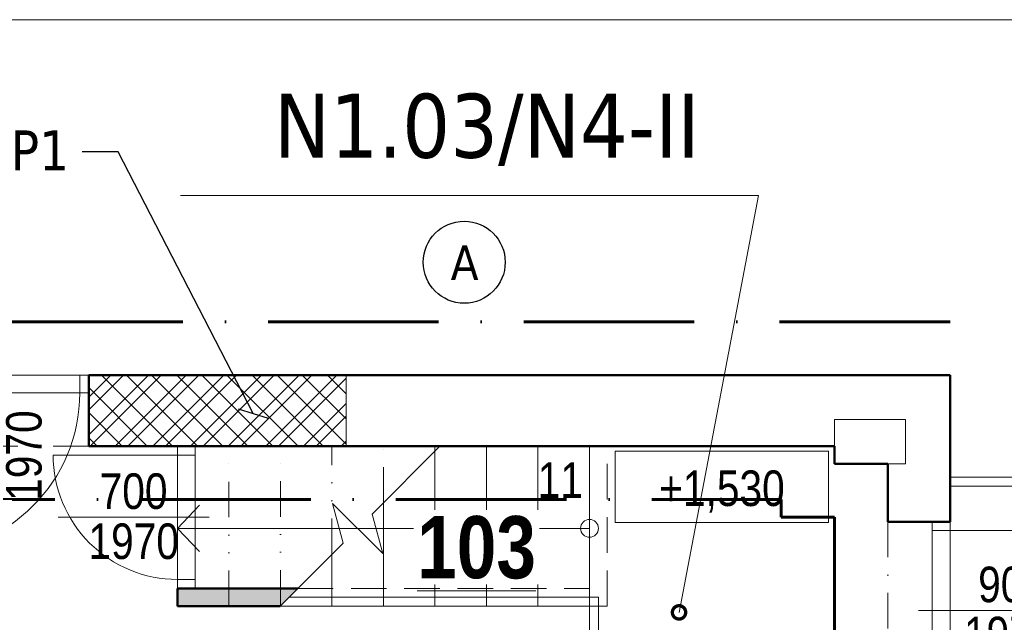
# Model space of a CAD drawing. Header units: millimetres. Extents: x 26913 to 235728, y -32666 to 132716.
# Tile 24 of 26: x 119616 to 125160, y 75251 to 78642. Entities that reach past the tile are written whole.
import ezdxf
from ezdxf.enums import TextEntityAlignment as Align

# ---------------------------------------------------------------- set-up
doc = ezdxf.new("R2010")
doc.units = ezdxf.units.MM
doc.header["$LTSCALE"] = 400
for name, pattern in [('ACAD_ISO10W100', [18, 12, -3, 0, -3]), ('DASHDOT', [1, 0.5, -0.25, 0, -0.25]), ('DASHED', [0.75, 0.5, -0.25]), ('DIVIDE', [1.25, 0.5, -0.25, 0, -0.25, 0, -0.25])]:
    doc.linetypes.add(name, pattern=pattern)
for name, color, linetype, lineweight in [('N_kce-pohled', 7, 'Continuous', 18), ('N_kce_nad_neviditelné', 7, 'DIVIDE', 18), ('N_kce_nad_viditelné', 7, 'DASHDOT', 18), ('N_kce_pod', 7, 'DASHED', 18), ('N_kóty_výškové', 7, 'Continuous', 13), ('N_popis', 7, 'Continuous', 13), ('N_popis místnosti', 7, 'Continuous', 13), ('N_tlustá', 7, 'Continuous', 50), ('N_výplně otvorů', 7, 'Continuous', 18), ('N_šrafy', 7, 'Continuous', 13), ('PBS', 1, 'ACAD_ISO10W100', 60), ('PBS - hranice úseků', 1, 'ACAD_ISO10W100', 60), ('PBS - požární odolnost', 1, 'Continuous', 30), ('S_tenká', 7, 'Continuous', 18), ('S_tlustá', 7, 'Continuous', 50)]:
    doc.layers.add(name, color=color, linetype=linetype, lineweight=lineweight)
doc.layers.add('X_pomocná', color=7, linetype='Continuous', lineweight=70, plot=False)
doc.styles.add('PBS', font='tahoma.ttf')
doc.styles.get("Standard").update_dxf_attribs({"font": 'ARIALN.TTF'})
doc.dimstyles.new('pozice', dxfattribs={"dimscale": 0, "dimtxt": 400, "dimasz": 125, "dimexe": 0.2, "dimexo": 0, "dimgap": 100, "dimtad": 0, "dimjust": 2, "dimdec": 0, "dimrnd": 5, "dimzin": 0, "dimdsep": 46, "dimtxsty": 'Standard', "dimblk": 'NONE', "dimcen": 0, "dimse1": 1, "dimse2": 1, "dimclrd": 256, "dimclre": 4, "dimclrt": 256, "dimadec": 0, "dimazin": 0, "dimtfac": 1, "dimtdec": 0, "dimtmove": 2, "dimatfit": 2, "dimldrblk": 'DOTSMALL', "dimfxl": 1, "dimtvp": 1, "dimtolj": 1, "dimtzin": 0, "dimlwd": 20, "dimarcsym": 0})
doc.dimstyles.new('pozice-dveře', dxfattribs={"dimscale": 0, "dimtxt": 0.15, "dimasz": 125, "dimexe": 0.2, "dimexo": 0, "dimgap": 0.05, "dimtad": 1, "dimjust": 1, "dimdec": 0, "dimrnd": 5, "dimzin": 0, "dimdsep": 46, "dimtxsty": 'Standard', "dimblk": 'OBLIQUE', "dimcen": 0, "dimse1": 1, "dimse2": 1, "dimclrd": 256, "dimclre": 4, "dimclrt": 256, "dimadec": 0, "dimazin": 0, "dimtfac": 1, "dimtdec": 0, "dimtmove": 0, "dimatfit": 1, "dimldrblk": 'OBLIQUE', "dimfxl": 1, "dimtvp": 1, "dimtolj": 1, "dimtzin": 0, "dimlwd": 25, "dimarcsym": 0})

# ---------------------------------------------------------------- blocks, each defined once
blk = doc.blocks.new('*U41')
at = {"ltscale": 5}
for p, q in [((43.91, 2.61), (46.4, 0)), ((46.4, 0), (0, 0)), ((43.91, -2.61), (46.4, 0))]:
    blk.add_line(p, q, dxfattribs=at)
blk.add_circle((0, 0), 1, dxfattribs=at)
blk = doc.blocks.new('*U88')
blk.add_line((0, 77.5), (0, -971.4))
at = {"linetype": 'ByBlock'}
for p, q in [((-500, 0), (-450, 0)), ((-450, 0), (-450, -100)), ((450, -100), (450, 0)), ((450, 0), (500, 0)), ((-500, -100), (-450, -100)), ((-450, -100), (-450, -1000)), ((450, -100), (500, -100))]:
    blk.add_line(p, q, dxfattribs=at)
at = {"linetype": 'Continuous'}
for p, q in [((-450, 0), (450, 0)), ((-450, -100), (450, -100))]:
    blk.add_line(p, q, dxfattribs=at)
at = {"linetype": 'ByBlock'}
blk.add_arc((-450, -100), 900, 270, 0, dxfattribs=at)
at = {"flags": 8}
blk.add_attdef('SIRKA', text='', height=100, rotation=90, dxfattribs=at).set_placement((13, -446.8), align=Align.BOTTOM_CENTER)
blk.add_attdef('VYSKA', text='', height=100, rotation=90, dxfattribs=at).set_placement((34.8, -446.5), align=Align.TOP_CENTER)
blk = doc.blocks.new('*U90')
blk.add_line((0, 77.5), (0, -771.4))
at = {"linetype": 'ByBlock'}
for p, q in [((-400, 0), (-350, 0)), ((-350, 0), (-350, -100)), ((350, -100), (350, 0)), ((350, 0), (400, 0)), ((-400, -100), (-350, -100)), ((-350, -100), (-350, -800)), ((350, -100), (400, -100))]:
    blk.add_line(p, q, dxfattribs=at)
at = {"linetype": 'Continuous'}
for p, q in [((-350, 0), (350, 0)), ((-350, -100), (350, -100))]:
    blk.add_line(p, q, dxfattribs=at)
at = {"linetype": 'ByBlock'}
blk.add_arc((-350, -100), 700, 270, 0, dxfattribs=at)
at = {"flags": 8}
blk.add_attdef('SIRKA', text='', height=100, rotation=90, dxfattribs=at).set_placement((13, -346.8), align=Align.BOTTOM_CENTER)
blk.add_attdef('VYSKA', text='', height=100, rotation=90, dxfattribs=at).set_placement((34.8, -346.5), align=Align.TOP_CENTER)
blk = doc.blocks.new('*U251')
at = {"linetype": 'ByBlock'}
for p, q in [((-450, 100), (-450, 1000)), ((-500, 100), (-450, 100)), ((-450, 0), (-450, 100)), ((450, 100), (450, 0)), ((450, 100), (500, 100)), ((-500, 0), (-450, 0)), ((450, 0), (500, 0))]:
    blk.add_line(p, q, dxfattribs=at)
blk.add_line((0, -77.5), (0, 971.4))
at = {"linetype": 'Continuous'}
for p, q in [((-450, 100), (450, 100)), ((-450, 0), (450, 0))]:
    blk.add_line(p, q, dxfattribs=at)
at = {"linetype": 'ByBlock'}
blk.add_arc((-450, 100), 900, 360, 90, dxfattribs=at)
at = {"flags": 8}
blk.add_attdef('SIRKA', text='', height=100, rotation=90, dxfattribs=at).set_placement((13, 447.9), align=Align.BOTTOM_CENTER)
blk.add_attdef('VYSKA', text='', height=100, rotation=90, dxfattribs=at).set_placement((34.8, 439.9), align=Align.TOP_CENTER)
blk = doc.blocks.new('*U50')
for p, q in [((12, 0), (0, 0)), ((0, 0), (0, -4)), ((12, -4), (12, 0)), ((0, -4), (12, -4))]:
    blk.add_line(p, q)
blk.add_attdef('VYSKA', text='', height=2).set_placement((6.004, -3.077), align=Align.CENTER)
blk = doc.blocks.new('_DotSmall')
at = {"color": 0, "linetype": 'ByBlock', "const_width": 0.5}
blk.add_lwpolyline([(-0.0625, 0, 1), (0.0625, 0, 1)], format="xyb", close=True, dxfattribs=at)
blk = doc.blocks.new('_None')
blk = doc.blocks.new('_Oblique')
at = {"color": 0, "linetype": 'ByBlock', "lineweight": -2}
blk.add_line((-0.5, -0.5), (0.5, 0.5), dxfattribs=at)

msp = doc.modelspace()

# ---------------------------------------------------------------- hatches: boundary and pattern name
at = {"layer": 'N_šrafy'}
h = msp.add_hatch(dxfattribs=at)
h.set_pattern_fill('ZDIVO-STR_PEV', scale=50)
h.set_pattern_definition([(45, (0, 0), (-106.06602, 106.06602), []), (45, (70.71, 0), (-106.06602, 106.06602), []), (135, (0, 0), (-70.71068, -70.71068), [])])
h.paths.add_polyline_path([(117404.1, 55341.6), (116404.1, 55341.6), (116404.1, 55091.6), (116504.1, 55091.6), (116604.1, 55091.6), (117404.1, 55091.6)])
h.paths.add_polyline_path([(124854.1, 68691.6), (124504.1, 68691.6), (124504.1, 67891.6), (124854.1, 67891.6)])
h.paths.add_polyline_path([(124854.1, 66591.6), (124504.1, 66591.6), (124504.1, 66491.6), (124854.1, 66491.6)])
h.paths.add_polyline_path([(124854.1, 56491.6), (124779.1, 56491.6), (124504.1, 56491.6), (124504.1, 56391.6), (124854.1, 56391.6)])
h.paths.add_polyline_path([(124854.1, 72941.6), (124504.1, 72941.6), (124504.1, 72781.6), (124854.1, 72781.6)])
h.paths.add_polyline_path([(112754.1, 72891.6), (112754.1, 73141.6), (112604.1, 73141.6), (112204.1, 73141.6), (112204.1, 72891.6)])
h.paths.add_polyline_path([(115404.1, 76641.6), (115404.1, 76241.6), (116554.1, 76241.6), (116554.1, 76641.6)])
h.paths.add_polyline_path([(112204.1, 75991.6), (111904.1, 75991.6), (111904.1, 74991.6), (112204.1, 74991.6)])
h.paths.add_polyline_path([(120004.1, 76641.6), (120004.1, 76241.6), (121454.1, 76241.6), (121454.1, 76641.6)])
h = msp.add_hatch(dxfattribs=at)
h.set_pattern_fill('CROSS', scale=250)
h.set_pattern_definition([(0, (0, 0), (62.5, 62.5), [31.25, -93.75]), (90, (15.625, -15.625), (-62.5, 62.5), [31.25, -93.75])])
h.paths.add_polyline_path([(118554.1, 75991.6), (118429.1, 75991.6), (118429.1, 73141.6), (118554.1, 73141.6)])
h.paths.add_polyline_path([(120604.1, 72891.6), (120452.7, 72891.6), (120452.7, 72091.6), (120604.1, 72091.6)])
h.paths.add_polyline_path([(120604.1, 71291.6), (120452.7, 71291.6), (120452.7, 70141.6), (122804.1, 70141.6), (122804.1, 71441.6), (122654.1, 71441.6), (122654.1, 70391.6), (122654.1, 70291.6), (120604.1, 70291.6), (120604.1, 70391.6)])
h.paths.add_polyline_path([(120794.1, 75441.6), (120604.1, 75441.6), (120504.1, 75441.6), (120504.1, 75341.6), (120794.1, 75341.6)])
h.paths.add_polyline_path([(121084.1, 75441.6), (120794.1, 75441.6), (120794.1, 75341.6), (121081.4, 75341.6), (121084.1, 75344.3)])
h.paths.add_polyline_path([(121181.4, 75441.6), (121084.1, 75441.6), (121084.1, 75344.3)])
h.paths.add_polyline_path([(118904.1, 52671.6), (116604.1, 52671.6), (116604.1, 52571.6), (118904.1, 52571.6)])
h.paths.add_polyline_path([(123304.1, 50991.6), (119204.1, 50991.6), (119204.1, 50841.6), (122904.1, 50841.6), (122904.1, 48391.6), (123054.1, 48391.6), (123054.1, 50841.6), (123304.1, 50841.6)])
h.paths.add_polyline_path([(124554.1, 50991.6), (124304.1, 50991.6), (124304.1, 50841.6), (124554.1, 50841.6)])
h.paths.add_polyline_path([(123054.1, 47391.6), (122904.1, 47391.6), (122904.1, 47091.6), (123054.1, 47091.6)])
h.paths.add_polyline_path([(120452.7, 74341.6), (122654.1, 74341.6), (122654.1, 74241.6), (120604.1, 74241.6), (120604.1, 73191.6), (120452.7, 73191.6)])

# ---------------------------------------------------------------- linework, layer by layer
at = {"layer": 'N_kce-pohled', "color": 7}
for p, q in [((121131.4, 75391.6), (122874.1, 75391.6)), ((121081.4, 75341.6), (122824.1, 75341.6))]:
    msp.add_line(p, q, dxfattribs=at)
for points in [[(121981.4, 76241.6), (121599.8, 75859.9), (121659.5, 75636.9), (121376.7, 75919.7), (121436.5, 75696.6), (121081.4, 75341.6)], [(121954.1, 75341.6), (121954.1, 76241.6)], [(122244.1, 75341.6), (122244.1, 76241.6)], [(122534.1, 75341.6), (122534.1, 76241.6)], [(122824.1, 74341.6), (122824.1, 76241.6)], [(124854.1, 76066.6), (125854.1, 76066.6)], [(124854.1, 76016.6), (125804.1, 76016.6)], [(121664.1, 75341.6), (121664.1, 75924.3)], [(121374.1, 75341.6), (121374.1, 75634.3)], [(122874.1, 75191.6), (122874.1, 75391.6)], [(121084.1, 75341.6), (121084.1, 75344.3)]]:
    msp.add_lwpolyline(points, dxfattribs=at)
at = {"layer": 'N_kce_nad_neviditelné', "color": 7}
for points in [[(120794.1, 75341.6), (120794.1, 76241.6)], [(121084.1, 75344.3), (121084.1, 76241.6)], [(121374.1, 75634.3), (121374.1, 76241.6)], [(121664.1, 75924.3), (121664.1, 76241.6)]]:
    msp.add_lwpolyline(points, dxfattribs=at)
at = {"layer": 'N_kce_nad_viditelné', "color": 7}
for points in [[(119004.1, 76241.6), (120004.1, 76241.6)], [(124504.1, 75816.6), (124504.1, 74816.6)]]:
    msp.add_lwpolyline(points, dxfattribs=at)
at = {"layer": 'N_kce_pod', "color": 7}
for points in [[(122924.1, 75341.6), (122924.1, 76241.6)], [(121181.4, 75441.6), (122824.1, 75441.6)], [(122824.1, 75341.6), (122924.1, 75341.6)]]:
    msp.add_lwpolyline(points, dxfattribs=at)
at = {"layer": 'N_tlustá', "color": 7}
for p, q in [((120504.1, 75441.6), (120604.1, 75441.6)), ((120604.1, 75441.6), (121181.4, 75441.6)), ((120504.1, 75341.6), (121081.4, 75341.6))]:
    msp.add_line(p, q, dxfattribs=at)
for points in [[(120004.1, 76241.6), (120004.1, 76641.6)], [(121454.1, 76641.6), (120004.1, 76641.6)], [(121454.1, 76241.6), (120004.1, 76241.6)], [(120504.1, 75341.6), (120504.1, 75441.6)]]:
    msp.add_lwpolyline(points, dxfattribs=at)
at = {"layer": 'PBS', "color": 5, "linetype": 'Continuous', "lineweight": 30}
msp.add_circle((122118.6, 77276.8), 230.8, dxfattribs=at)
at = {"layer": 'S_tenká', "color": 7}
for points in [[(121454.1, 76641.6), (121454.1, 76241.6)], [(124204.1, 76241.6), (124204.1, 76391.6), (124604.1, 76391.6), (124604.1, 76141.6), (124504.1, 76141.6)]]:
    msp.add_lwpolyline(points, dxfattribs=at)
at = {"layer": 'S_tlustá', "color": 7}
for p, q in [((124854.1, 76641.6), (121454.1, 76641.6)), ((124854.1, 76641.6), (124854.1, 75816.6)), ((121454.1, 76241.6), (124204.1, 76241.6)), ((124204.1, 76141.6), (124504.1, 76141.6)), ((124504.1, 76141.6), (124504.1, 75816.6))]:
    msp.add_line(p, q, dxfattribs=at)
for points in [[(124204.1, 76141.6), (124204.1, 76241.6)], [(124504.1, 75816.6), (124854.1, 75816.6)]]:
    msp.add_lwpolyline(points, dxfattribs=at)

# ---------------------------------------------------------------- block references
at = {"layer": 'N_kce-pohled', "color": 7, "xscale": 50, "yscale": 50, "zscale": 50, "rotation": 180}
msp.add_blockref('*U41', (122824.1, 75779.1), dxfattribs=at)
at = {"layer": 'N_kóty_výškové', "color": 7, "xscale": 100, "yscale": 100, "zscale": 100}
msp.add_blockref('*U50', (122969.4, 76212.6), dxfattribs=at).add_auto_attribs({'VYSKA': '+1,530'})
at = {"layer": 'N_výplně otvorů', "color": 7}
ref = msp.add_blockref('*U88', (119504.1, 76641.6), dxfattribs=at)
ref.add_attrib('VYSKA', '1970', dxfattribs={"layer": '0', "height": 200, "rotation": 90}).set_placement((119539, 76188.5), align=Align.TOP_CENTER)
ref.add_attrib('SIRKA', '900', dxfattribs={"layer": '0', "height": 200, "rotation": 90}).set_placement((119517.1, 76195.9), align=Align.BOTTOM_CENTER)
ref = msp.add_blockref('*U90', (120604.1, 75841.6), dxfattribs=dict(at, rotation=270))
ref.add_attrib('VYSKA', '1970', dxfattribs={"layer": '0', "height": 200}).set_placement((120257.6, 75806.7), align=Align.TOP_CENTER)
ref.add_attrib('SIRKA', '700', dxfattribs={"layer": '0', "height": 200}).set_placement((120256.7, 75828.6), align=Align.BOTTOM_CENTER)
ref = msp.add_blockref('*U251', (124754.1, 75316.6), dxfattribs=dict(at, rotation=270))
ref.add_attrib('VYSKA', '1970', dxfattribs={"layer": '0', "height": 200, "rotation": 360}).set_placement((125187.4, 75281.7), align=Align.TOP_CENTER)
ref.add_attrib('SIRKA', '900', dxfattribs={"layer": '0', "height": 200, "rotation": 360}).set_placement((125203.7, 75303.6), align=Align.BOTTOM_CENTER)

# ---------------------------------------------------------------- texts
at = {"layer": 'N_popis', "color": 7, "insert": (122786.8, 75950.7), "char_height": 200, "width": 127.422, "attachment_point": 9}
msp.add_mtext('11', dxfattribs=at)
at = {"layer": 'PBS', "color": 5, "linetype": 'Continuous', "style": 'PBS'}
msp.add_text('A', height=195.3, dxfattribs=at).set_placement((122042.2, 77176.7))
at = {"layer": 'PBS', "color": 5, "insert": (123444.4, 77819.2), "char_height": 360, "attachment_point": 9, "style": 'PBS'}
msp.add_mtext('N1.03/N4-II', dxfattribs=at)
at = {"layer": 'PBS - požární odolnost', "insert": (119894.2, 77891.7), "char_height": 225, "attachment_point": 6, "style": 'PBS'}
msp.add_mtext('REI/EI 45 DP1', dxfattribs=at)

# ---------------------------------------------------------------- leaders
at = {"layer": 'PBS - požární odolnost', "linetype": 'Continuous'}
msp.add_leader([(120930.6, 76425.6), (120170.5, 77898.2), (119967.4, 77898.2)], dimstyle='pozice-dveře', override={"dimscale": 1, "dimtad": 0}, dxfattribs=at)

# ---------------------------------------------------------------- next in the draw order: texts
at = {"layer": 'N_popis místnosti', "color": 7, "insert": (122188.2, 75492.6), "char_height": 350, "attachment_point": 8, "bg_fill": 3, "box_fill_scale": 1.1, "bg_fill_color": 256, "bg_fill_transparency": 0}
msp.add_mtext_dynamic_manual_height_columns('{\\fArial Narrow|b1|i0|c238|p34;\\L103}', width=636.858, gutter_width=12.5, heights=[0], dxfattribs=at)

# ---------------------------------------------------------------- next in the draw order: linework, layer by layer
at = {"layer": 'PBS - hranice úseků', "ltscale": 0.2}
msp.add_lwpolyline([(124854.1, 76941.6), (111604.1, 76941.6), (111604.1, 55141.6), (110904.1, 55141.6)], dxfattribs=at)
at = {"layer": 'PBS - hranice úseků', "color": 5, "ltscale": 0.2}
msp.add_lwpolyline([(118854.1, 75941.6), (123904.1, 75941.6), (123904.1, 75841.6), (124204.1, 75841.6), (124204.1, 74641.6), (123904.1, 74641.6), (123904.1, 73641.6), (123204.1, 73641.6), (123204.1, 74641.6), (120152.7, 74641.6), (120152.7, 73491.6), (120004.1, 73491.6), (120004.1, 73441.6), (118854.1, 73441.6)], close=True, dxfattribs=at)
at = {"layer": 'X_pomocná', "color": 7, "lineweight": 18}
msp.add_lwpolyline([(130704.1, 78641.6), (109904.1, 78641.6), (109904.1, 44666.6), (130704.1, 44666.6)], close=True, dxfattribs=at)

# ---------------------------------------------------------------- next in the draw order: leaders
at = {"layer": 'PBS', "color": 5, "linetype": 'Continuous'}
msp.add_leader([(123328.2, 75306.3), (123775.1, 77652.8), (120521, 77652.8)], dimstyle='pozice', override={"dimscale": 1, "dimasz": 150, "dimtad": 0, "dimclrd": 5}, dxfattribs=at)

doc.saveas('drawing.dxf')
